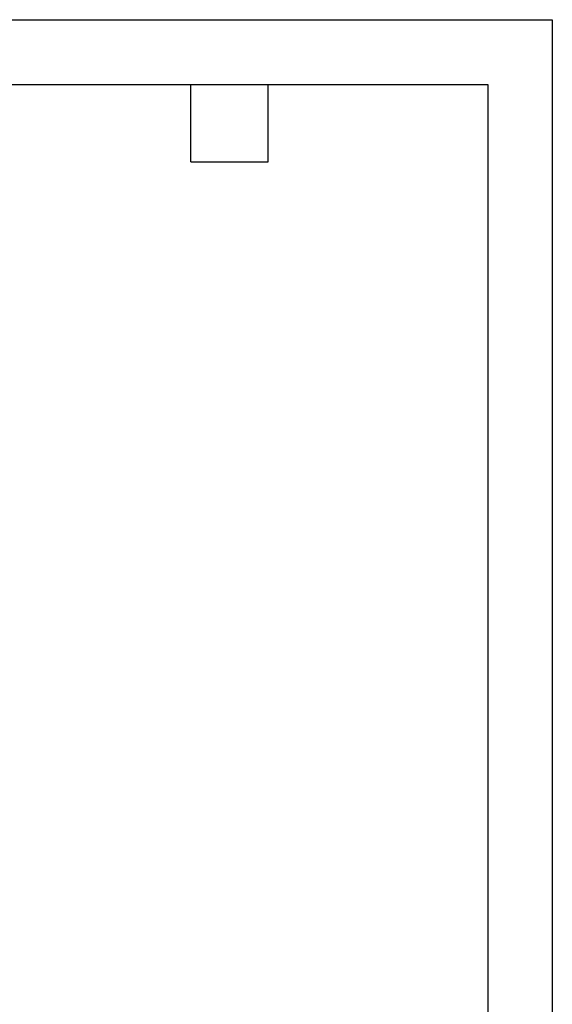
# Model space of a CAD drawing. Header units: millimetres. Extents: x 0 to 559, y 0 to 432.
# Tile 14 of 14: x 454 to 559, y 238 to 432. Entities that reach past the tile are written whole.
import ezdxf

# ---------------------------------------------------------------- set-up
doc = ezdxf.new("R2010")
doc.units = ezdxf.units.MM
doc.header["$LTSCALE"] = 2
doc.layers.add('TEXT', color=140, linetype='Continuous', lineweight=25)

msp = doc.modelspace()

# ---------------------------------------------------------------- linework, layer by layer
at = {"color": 7, "linetype": 'Continuous'}
for p, q in [((0, 431.81), (558.8, 431.81)), ((558.8, 431.81), (558.8, 0.01))]:
    msp.add_line(p, q, dxfattribs=at)
at = {"layer": 'TEXT'}
for p, q in [((12.7, 419.1), (546.1, 419.1)), ((487.68, 403.86), (487.68, 419.1)), ((502.92, 403.86), (502.92, 419.1)), ((546.1, 419.1), (546.1, 12.7)), ((487.68, 403.86), (502.92, 403.86))]:
    msp.add_line(p, q, dxfattribs=at)

doc.saveas('drawing.dxf')
